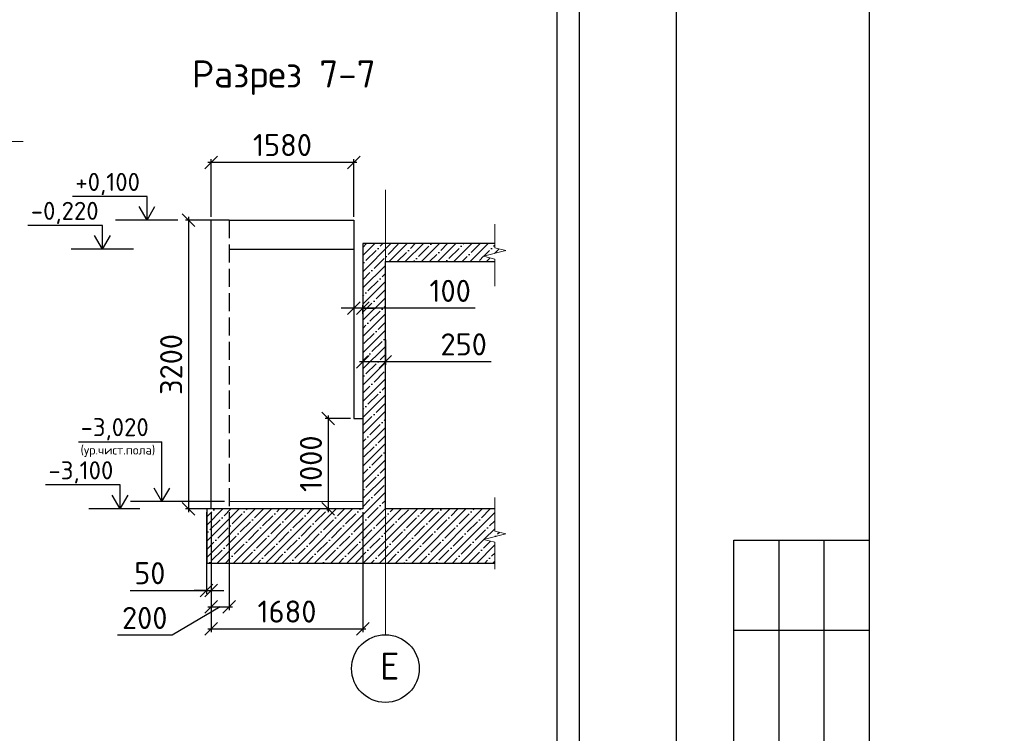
# Model space of a CAD drawing. Header units: millimetres. Extents: x 125896 to 2572636, y -120305 to 130347.
# Tile 135 of 256: x 372078 to 382987, y -103214 to -95306. Entities that reach past the tile are written whole.
import ezdxf

# ---------------------------------------------------------------- set-up
doc = ezdxf.new("R2010")
doc.units = ezdxf.units.MM
for name, pattern in [('______2', [270, 200, -70]), ('CENTER', [2, 1.25, -0.25, 0.25, -0.25]), ('CENTER2', [28.575, 19.05, -3.175, 3.175, -3.175])]:
    doc.linetypes.add(name, pattern=pattern)
for name, color, linetype in [('11', 7, 'Continuous'), ('12', 7, 'Continuous'), ('СПДС_Оси', 7, 'Continuous'), ('Столовая - обозначения', 7, 'Continuous')]:
    doc.layers.add(name, color=color, linetype=linetype)
for name, color, linetype, lineweight in [('AF_Stena', 90, 'Continuous', 18), ('Standard', 7, 'Continuous', 25), ('ОСИ', 7, 'CENTER', 15), ('Столовая Двери и окна', 7, 'Continuous', 15), ('ТЕКСТ', 7, 'Continuous', 15)]:
    doc.layers.add(name, color=color, linetype=linetype, lineweight=lineweight)
doc.styles.get("Standard").update_dxf_attribs({"font": 'isocpeur.ttf'})
doc.styles.add('ГОСТ', font='isocpeur.ttf')
doc.dimstyles.new('Осевые', dxfattribs={"dimscale": 0.7, "dimtxt": 450, "dimasz": 400, "dimexe": 100, "dimexo": 100, "dimgap": 100, "dimtad": 1, "dimdec": 0, "dimzin": 0, "dimdsep": 46, "dimtxsty": 'Standard', "dimblk": 'OBLIQUE', "dimcen": 9, "dimdle": 100, "dimazin": 0, "dimtm": 1e-09, "dimtfac": 1, "dimtdec": 0, "dimtofl": 0, "dimtmove": 0, "dimatfit": 3, "dimfxl": 1, "dimtolj": 1, "dimtzin": 0, "dimarcsym": 0})

# ---------------------------------------------------------------- blocks, each defined once
blk = doc.blocks.new('_OBLIQUE')
at = {"color": 0, "linetype": 'ByBlock'}
blk.add_line((-0.5, -0.5), (0.5, 0.5), dxfattribs=at)
blk = doc.blocks.new('*D948')
at = {"layer": 'Defpoints', "color": 0, "linetype": 'ByBlock', "lineweight": 20, "ltscale": 13, "transparency": 16777216}
for p in [(375879, -98761), (376129, -98819), (375879, -99096)]:
    blk.add_point(p, dxfattribs=at)
at = {"layer": 'ОСИ', "color": 0, "linetype": 'ByBlock', "lineweight": -2, "ltscale": 13, "transparency": 16777216}
for p, q in [((375879, -98796), (375879, -99131)), ((376129, -98854), (376129, -99131)), ((376164, -99096), (375844, -99096)), ((377300, -99096), (376129, -99096))]:
    blk.add_line(p, q, dxfattribs=at)
at = {"layer": 'ОСИ', "color": 0, "linetype": 'ByBlock', "lineweight": -2, "ltscale": 13, "transparency": 16777216, "xscale": 140, "yscale": 140, "zscale": 140, "rotation": 180}
blk.add_blockref('_OBLIQUE', (375879, -99096), dxfattribs=at)
at = {"layer": 'ОСИ', "color": 0, "linetype": 'ByBlock', "lineweight": -2, "ltscale": 13, "transparency": 16777216, "xscale": 140, "yscale": 140, "zscale": 140}
blk.add_blockref('_OBLIQUE', (376129, -99096), dxfattribs=at)
at = {"layer": 'ОСИ', "color": 0, "linetype": 'ByBlock', "ltscale": 13, "transparency": 16777216, "insert": (376997, -98904), "char_height": 245, "attachment_point": 5}
blk.add_mtext('\\A1;250', dxfattribs=at)
blk = doc.blocks.new('*D949')
at = {"layer": 'Defpoints', "color": 0, "linetype": 'ByBlock', "lineweight": 20, "ltscale": 13, "transparency": 16777216}
for p in [(375779, -98474), (375779, -98504), (375879, -98599)]:
    blk.add_point(p, dxfattribs=at)
at = {"layer": 'ОСИ', "color": 0, "linetype": 'ByBlock', "lineweight": -2, "ltscale": 13, "transparency": 16777216}
for p, q in [((375779, -98504), (375639, -98504)), ((375879, -98504), (375779, -98504)), ((375779, -98509), (375779, -98539)), ((375879, -98564), (375879, -98469)), ((375879, -98504), (376019, -98504)), ((377125, -98504), (375879, -98504))]:
    blk.add_line(p, q, dxfattribs=at)
at = {"layer": 'ОСИ', "color": 0, "linetype": 'ByBlock', "lineweight": -2, "ltscale": 13, "transparency": 16777216, "xscale": 140, "yscale": 140, "zscale": 140}
blk.add_blockref('_OBLIQUE', (375779, -98504), dxfattribs=at)
at = {"layer": 'ОСИ', "color": 0, "linetype": 'ByBlock', "lineweight": -2, "ltscale": 13, "transparency": 16777216, "xscale": 140, "yscale": 140, "zscale": 140, "rotation": 180}
blk.add_blockref('_OBLIQUE', (375879, -98504), dxfattribs=at)
at = {"layer": 'ОСИ', "color": 0, "linetype": 'ByBlock', "ltscale": 13, "transparency": 16777216, "insert": (376847, -98311), "char_height": 245, "attachment_point": 5}
blk.add_mtext('\\A1;100', dxfattribs=at)
blk = doc.blocks.new('*D950')
at = {"layer": 'Defpoints', "color": 0, "linetype": 'ByBlock', "lineweight": 20, "ltscale": 13, "transparency": 16777216}
for p in [(374199, -96888), (374199, -97527), (375779, -97527)]:
    blk.add_point(p, dxfattribs=at)
at = {"layer": 'ОСИ', "color": 0, "linetype": 'ByBlock', "lineweight": -2, "ltscale": 13, "transparency": 16777216}
for p, q in [((374199, -97492), (374199, -96853)), ((375779, -97492), (375779, -96853)), ((375814, -96888), (374164, -96888))]:
    blk.add_line(p, q, dxfattribs=at)
at = {"layer": 'ОСИ', "color": 0, "linetype": 'ByBlock', "lineweight": -2, "ltscale": 13, "transparency": 16777216, "xscale": 140, "yscale": 140, "zscale": 140, "rotation": 180}
blk.add_blockref('_OBLIQUE', (374199, -96888), dxfattribs=at)
at = {"layer": 'ОСИ', "color": 0, "linetype": 'ByBlock', "lineweight": -2, "ltscale": 13, "transparency": 16777216, "xscale": 140, "yscale": 140, "zscale": 140}
blk.add_blockref('_OBLIQUE', (375779, -96888), dxfattribs=at)
at = {"layer": 'ОСИ', "color": 0, "linetype": 'ByBlock', "ltscale": 13, "transparency": 16777216, "insert": (374989, -96695), "char_height": 245, "attachment_point": 5}
blk.add_mtext('\\A1;1580', dxfattribs=at)
blk = doc.blocks.new('*D956')
at = {"layer": 'Defpoints', "color": 0, "linetype": 'ByBlock', "lineweight": 20, "ltscale": 13, "transparency": 16777216}
for p in [(374368, -97527), (373949, -100727), (374362, -100727)]:
    blk.add_point(p, dxfattribs=at)
at = {"layer": 'ОСИ', "color": 0, "linetype": 'ByBlock', "lineweight": -2, "ltscale": 13, "transparency": 16777216}
for p, q in [((374333, -97527), (373914, -97527)), ((373949, -97492), (373949, -100762)), ((374327, -100727), (373914, -100727))]:
    blk.add_line(p, q, dxfattribs=at)
at = {"layer": 'ОСИ', "color": 0, "linetype": 'ByBlock', "lineweight": -2, "ltscale": 13, "transparency": 16777216, "xscale": 140, "yscale": 140, "zscale": 140}
for p, rotation in [((373949, -97527), 90), ((373949, -100727), 270)]:
    blk.add_blockref('_OBLIQUE', p, dxfattribs=dict(at, rotation=rotation))
at = {"layer": 'ОСИ', "color": 0, "linetype": 'ByBlock', "ltscale": 13, "transparency": 16777216, "insert": (373756, -99127), "char_height": 245, "attachment_point": 5, "rotation": 90}
blk.add_mtext('\\A1;3200', dxfattribs=at)
blk = doc.blocks.new('*D957')
at = {"layer": 'Defpoints', "color": 0, "linetype": 'ByBlock', "lineweight": 20, "ltscale": 13, "transparency": 16777216}
for p in [(375779, -99727), (375497, -100727), (375629, -100727)]:
    blk.add_point(p, dxfattribs=at)
at = {"layer": 'ОСИ', "color": 0, "linetype": 'ByBlock', "lineweight": -2, "ltscale": 13, "transparency": 16777216}
for p, q in [((375497, -99692), (375497, -100762)), ((375744, -99727), (375462, -99727)), ((375594, -100727), (375462, -100727))]:
    blk.add_line(p, q, dxfattribs=at)
at = {"layer": 'ОСИ', "color": 0, "linetype": 'ByBlock', "lineweight": -2, "ltscale": 13, "transparency": 16777216, "xscale": 140, "yscale": 140, "zscale": 140}
for p, rotation in [((375497, -99727), 90), ((375497, -100727), 270)]:
    blk.add_blockref('_OBLIQUE', p, dxfattribs=dict(at, rotation=rotation))
at = {"layer": 'ОСИ', "color": 0, "linetype": 'ByBlock', "ltscale": 13, "transparency": 16777216, "insert": (375304, -100227), "char_height": 245, "attachment_point": 5, "rotation": 90}
blk.add_mtext('\\A1;1000', dxfattribs=at)
blk = doc.blocks.new('*D951')
at = {"layer": 'Defpoints', "color": 0, "linetype": 'ByBlock', "lineweight": 20, "ltscale": 13, "transparency": 16777216}
for p in [(374149, -100727), (374199, -100727), (374199, -101633)]:
    blk.add_point(p, dxfattribs=at)
at = {"layer": 'ОСИ', "color": 0, "linetype": 'ByBlock', "lineweight": -2, "ltscale": 13, "transparency": 16777216}
for p, q in [((374149, -100762), (374149, -101668)), ((374199, -100762), (374199, -101668)), ((373302, -101633), (374149, -101633)), ((374149, -101633), (374009, -101633)), ((374149, -101633), (374199, -101633)), ((374199, -101633), (374339, -101633))]:
    blk.add_line(p, q, dxfattribs=at)
at = {"layer": 'ОСИ', "color": 0, "linetype": 'ByBlock', "lineweight": -2, "ltscale": 13, "transparency": 16777216, "xscale": 140, "yscale": 140, "zscale": 140}
blk.add_blockref('_OBLIQUE', (374149, -101633), dxfattribs=at)
at = {"layer": 'ОСИ', "color": 0, "linetype": 'ByBlock', "lineweight": -2, "ltscale": 13, "transparency": 16777216, "xscale": 140, "yscale": 140, "zscale": 140, "rotation": 180}
blk.add_blockref('_OBLIQUE', (374199, -101633), dxfattribs=at)
at = {"layer": 'ОСИ', "color": 0, "linetype": 'ByBlock', "ltscale": 13, "transparency": 16777216, "insert": (373519, -101440), "char_height": 245, "attachment_point": 5}
blk.add_mtext('\\A1;50', dxfattribs=at)
blk = doc.blocks.new('*D952')
at = {"layer": 'Defpoints', "color": 0, "linetype": 'ByBlock', "lineweight": 20, "ltscale": 13, "transparency": 16777216}
for p in [(374199, -100727), (374399, -100727), (374399, -101813)]:
    blk.add_point(p, dxfattribs=at)
at = {"layer": 'ОСИ', "color": 0, "linetype": 'ByBlock', "lineweight": -2, "ltscale": 13, "transparency": 16777216}
for p, q in [((374199, -100762), (374199, -101848)), ((374399, -100762), (374399, -101848)), ((374299, -101813), (373766, -102128)), ((374164, -101813), (374434, -101813)), ((373766, -102128), (373160, -102128))]:
    blk.add_line(p, q, dxfattribs=at)
at = {"layer": 'ОСИ', "color": 0, "linetype": 'ByBlock', "lineweight": -2, "ltscale": 13, "transparency": 16777216, "xscale": 140, "yscale": 140, "zscale": 140, "rotation": 180}
blk.add_blockref('_OBLIQUE', (374199, -101813), dxfattribs=at)
at = {"layer": 'ОСИ', "color": 0, "linetype": 'ByBlock', "lineweight": -2, "ltscale": 13, "transparency": 16777216, "xscale": 140, "yscale": 140, "zscale": 140}
blk.add_blockref('_OBLIQUE', (374399, -101813), dxfattribs=at)
at = {"layer": 'ОСИ', "color": 0, "linetype": 'ByBlock', "ltscale": 13, "transparency": 16777216, "insert": (373463, -101936), "char_height": 245, "attachment_point": 5}
blk.add_mtext('\\A1;200', dxfattribs=at)
blk = doc.blocks.new('*D953')
at = {"layer": 'Defpoints', "color": 0, "linetype": 'ByBlock', "lineweight": 20, "ltscale": 13, "transparency": 16777216}
for p in [(374199, -100727), (375879, -100727), (375879, -102057)]:
    blk.add_point(p, dxfattribs=at)
at = {"layer": 'ОСИ', "color": 0, "linetype": 'ByBlock', "lineweight": -2, "ltscale": 13, "transparency": 16777216}
for p, q in [((374199, -100762), (374199, -102092)), ((375879, -100762), (375879, -102092)), ((374164, -102057), (375914, -102057))]:
    blk.add_line(p, q, dxfattribs=at)
at = {"layer": 'ОСИ', "color": 0, "linetype": 'ByBlock', "lineweight": -2, "ltscale": 13, "transparency": 16777216, "xscale": 140, "yscale": 140, "zscale": 140, "rotation": 180}
blk.add_blockref('_OBLIQUE', (374199, -102057), dxfattribs=at)
at = {"layer": 'ОСИ', "color": 0, "linetype": 'ByBlock', "lineweight": -2, "ltscale": 13, "transparency": 16777216, "xscale": 140, "yscale": 140, "zscale": 140}
blk.add_blockref('_OBLIQUE', (375879, -102057), dxfattribs=at)
at = {"layer": 'ОСИ', "color": 0, "linetype": 'ByBlock', "ltscale": 13, "transparency": 16777216, "insert": (375039, -101865), "char_height": 245, "attachment_point": 5}
blk.add_mtext('\\A1;1680', dxfattribs=at)
blk = doc.blocks.new('Штамп')
at = {"layer": '11'}
blk.add_line((252070, 126228), (252070, 84178), dxfattribs=at)
at = {"layer": '11', "lineweight": 30}
blk.add_line((254210, 125978), (254210, 84428), dxfattribs=at)
at = {"layer": '12'}
for p, q in [((252710, 92928), (252710, 99428)), ((252710, 99428), (254210, 99428)), ((253210, 92928), (253210, 99428)), ((253710, 92928), (253710, 99428)), ((252710, 98428), (254210, 98428))]:
    blk.add_line(p, q, dxfattribs=at)

msp = doc.modelspace()

# ---------------------------------------------------------------- hatches: boundary and pattern name
at = {"layer": 'Столовая Двери и окна', "lineweight": 25, "transparency": 33554648}
h = msp.add_hatch(dxfattribs=at)
h.set_pattern_fill('ANSI35', color=256, scale=20)
h.paths.add_polyline_path([(377215.6, -101066.3), (377465.6, -101003.8), (377340.6, -100972.5), (377340.6, -100945), (377340.6, -100727.1), (376129.3, -100727.1), (376129.3, -97987.1), (377340.6, -97987.1), (377340.6, -97986.3), (377340.6, -97958.8), (377215.6, -97927.5), (377465.6, -97865), (377340.6, -97833.8), (377340.6, -97806.3), (377340.6, -97787.1), (375879.3, -97787.1), (375879.3, -97987.1), (375879.3, -100727.1), (375629.3, -100727.1), (374149.3, -100727.1), (374149.3, -101327.1), (377340.6, -101327.1), (377340.6, -101125), (377340.6, -101097.5)])

# ---------------------------------------------------------------- linework, layer by layer
at = {"color": 0, "linetype": 'Continuous', "lineweight": 30, "transparency": 33554687}
for p, q in [((374199.3, -100727.1), (374199.3, -97527.1)), ((374399.3, -97527.1), (374199.3, -97527.1)), ((374399.3, -97847.1), (375779.3, -97847.1)), ((375779.3, -97847.1), (375779.3, -99727.1)), ((375879.3, -97987.1), (375879.3, -100727.1)), ((376129.3, -100727.1), (376129.3, -97987.1)), ((375779.3, -99727.1), (375879.3, -99727.1)), ((374149.3, -100727.1), (374149.3, -101327.1)), ((375629.3, -100727.1), (374149.3, -100727.1))]:
    msp.add_line(p, q, dxfattribs=at)
at = {"color": 0, "linetype": '______2', "lineweight": 30, "transparency": 33554687}
msp.add_line((374399.3, -97527.1), (374399.3, -100727.1), dxfattribs=at)
for points in [[(373489, -97527.1), (373489, -97370.8)], [(373831.3, -97527.1), (373141, -97527.1)], [(372994.6, -97847.1), (372994.6, -97690.8)], [(373336.9, -97847.1), (372646.6, -97847.1)], [(373190.4, -100727.1), (373190.4, -100566.3)], [(373653.7, -100647.1), (373653.7, -100486.3)], [(374346.5, -100647.1), (373305.6, -100647.1)], [(373410.3, -100727.1), (372842.4, -100727.1)]]:
    msp.add_lwpolyline(points)
at = {"layer": '11'}
msp.add_line((378280.8, -116322.8), (378280.8, -86622.8), dxfattribs=at)
at = {"layer": '11', "lineweight": 30}
msp.add_line((378030.8, -86872.9), (378030.8, -116072.8), dxfattribs=at)
at = {"layer": 'AF_Stena', "color": 18, "lineweight": 20, "true_color": 0x000000}
for points in [[(377340.6, -100945), (377340.6, -100600.7)], [(377465.6, -101003.8), (377215.6, -101066.3)], [(377340.6, -100945), (377340.6, -100972.5)], [(377340.6, -100972.5), (377465.6, -101003.8)], [(377215.6, -101066.3), (377340.6, -101097.5)], [(377340.6, -101097.5), (377340.6, -101125)], [(377340.6, -101125), (377340.6, -101397.1)]]:
    msp.add_lwpolyline(points, dxfattribs=at)
at = {"layer": 'Standard', "linetype": 'Continuous', "lineweight": 30, "transparency": 33554687}
for p, q in [((375879.3, -97787.1), (375879.3, -97987.1)), ((377340.6, -97787.1), (375879.3, -97787.1)), ((376129.3, -97987.1), (377340.6, -97987.1)), ((375879.3, -100727.1), (375629.3, -100727.1)), ((377340.6, -100727.1), (376129.3, -100727.1)), ((374149.3, -101327.1), (377340.6, -101327.1))]:
    msp.add_line(p, q, dxfattribs=at)
at = {"layer": 'ОСИ', "color": 16, "linetype": 'CENTER2', "lineweight": 15, "ltscale": 0.2, "transparency": 33554687}
msp.add_line((376129.3, -102121.4, 360), (376129.3, -97193, 360), dxfattribs=at)
at = {"layer": 'ОСИ', "linetype": 'ByBlock', "ltscale": 13}
for points in [[(377340.6, -97806.3), (377340.6, -97570.3)], [(377340.6, -97806.3), (377340.6, -97833.8)], [(377340.6, -97833.8), (377465.6, -97865)], [(377465.6, -97865), (377215.6, -97927.5)], [(377215.6, -97927.5), (377340.6, -97958.8)], [(377340.6, -97958.8), (377340.6, -97986.3)], [(377340.6, -97986.3), (377340.6, -98258.3)]]:
    msp.add_lwpolyline(points, dxfattribs=at)
at = {"layer": 'СПДС_Оси', "linetype": 'Continuous', "lineweight": 25, "ltscale": 150}
msp.add_circle((376129.3, -102496.4, 360), 375, dxfattribs=at)
at = {"layer": 'Столовая Двери и окна', "color": 18, "lineweight": 20, "true_color": 0x000000}
for p, q in [((369778, -96655.6), (372114.3, -96655.6)), ((374399.3, -100647.1), (375879.3, -100647.1))]:
    msp.add_line(p, q, dxfattribs=at)
at = {"layer": 'Столовая Двери и окна', "color": 18, "lineweight": 25, "true_color": 0x000000}
for p, q in [((373489, -97266.2), (372661.7, -97266.2)), ((373489, -97527.1), (373489, -97266.2)), ((373489, -97527.1), (373401.2, -97376.2)), ((373489, -97527.1), (373576.8, -97376.2)), ((372994.6, -97586.2), (372167.3, -97586.2)), ((372994.6, -97847.1), (372994.6, -97586.2)), ((372994.6, -97847.1), (372906.8, -97696.2)), ((372994.6, -97847.1), (373082.4, -97696.2)), ((372728.9, -99983.6), (373653.7, -99983.6)), ((373653.7, -100647.1), (373653.7, -99983.6)), ((373190.4, -100461.7), (372363.1, -100461.7)), ((373190.4, -100727.1), (373190.4, -100461.7)), ((373190.4, -100727.1), (373102.6, -100576.2)), ((373190.4, -100727.1), (373278.2, -100576.2)), ((373653.7, -100647.1), (373565.9, -100496.2)), ((373653.7, -100647.1), (373741.5, -100496.2))]:
    msp.add_line(p, q, dxfattribs=at)
at = {"layer": 'Столовая Двери и окна', "color": 18, "lineweight": 30, "true_color": 0x000000}
for p, q in [((374399.3, -97527.1), (375779.3, -97527.1)), ((375779.3, -97527.1), (375779.3, -97847.1))]:
    msp.add_line(p, q, dxfattribs=at)

# ---------------------------------------------------------------- block references
at = {"layer": 'Столовая - обозначения', "color": 252, "lineweight": 20, "true_color": 0x939598}
msp.add_blockref('Штамп', (127281.1, -200500.5), dxfattribs=at)

# ---------------------------------------------------------------- texts
at = {"insert": (226281.3, -87218.1), "char_height": 250, "attachment_point": 1, "style": 'ГОСТ'}
msp.add_mtext_dynamic_manual_height_columns('\\A1;\\pi9384.38;{\\H1.5152x;\\P\\pi1250;Общие указания\\P\\pi250;}1.^IРабочая документация разработана в соответствии с заданием на проектирование, требованиями действующих технических регламентов, стандартов, сводов правил и других документов, содержащих установленные требования.\\P2.^IРабочая документация выполнена в соответствии со следующими нормативными и техническими документами:\\P-^IСП 20.13330.2016 "Нагрузки и Воздействия";\\P-^IСП 63.13330.2012 "Бетонные и железобетонные конструкции. Основные положения";\\P-^IСП 22.13330.2016 "Основания зданий и сооружений";\\P-^IСП 45.13330.2012 "Земляные сооружения, основания и фундаменты".\\P3.   За относительную отметку 0,000 принята отметка чистого пола первого этажа.\\P4.^IПеречень видов работ, для которых необходимо составлять акты освидетельствования скрытых работ:\\P-^Iармирование конструкций;\\P-^Iосвидетельствование опалубки перед бетонированием;\\P-^Iвыполнение сварочных работ;\\P-^Iотбор контрольных проб бетона;\\P-^Iсоответствие законченных железобетонных конструкций проекту с отображением качества работ;\\P-^Iустройство монолитных конструкций, выполняемых в зимнее время;  \\P\\pi0;  -    устройство гидроизоляции;\\P\\pi250;-^Iуплотнение грунтов и обратную засыпку.\\PЗапрещается выполнение последующих работ при отсутствии актов освидетельствования предшествующих скрытых работ во всех случаях.\\P\\pi0;        5. Проект рассчитан на производство работ в период положительных температур. В случае выполнения работ при отрицательных температурах необходимо выполнять требования СНиП часть 3 по производству работ и ППР.\\P        6. При минимальной температуре воздуха до минус 15°С допускается: выдерживание бетона в конструкции методом термоса, при предварительном разогреве бетонной смеси, форсированный электроразогрев бетона в конструкции с повторным уплотнением.\\P\\pi250;При минимальной температуре воздуха до минус 25°С допускается: обогрев бетона в греющей опалубке с помощью низкотемпературных электронагревателей, электродный сквозной прогрев бетона, электрообогрев с помощью греющего провода.\\P\\pi0;7. При отрицательной температуре воздуха уплотнение грунта обратной засыпки в траншеях должно \\Pосуществляться до достижения коэффициента уплотнения 0,98. \\PВремя уплотнения грунта в зависимости от температуры воздуха: \\P\\pi250;-^Iпри t{\\H0.7x;\\So^ ;}-5, 90-120 минут; при t{\\H0.7x;\\So^ ;\\H1.42857x;-10, 60-90 минут; }при t{\\H0.7x;\\So^ ;\\H1.42857x;-20, 40-60 минут; }при t{\\H0.7x;\\So^ ;\\H1.42857x;-30, 20-30 минут;\\P\\pi0;Работы по выполнению насыпей и обратных засыпок при отрицательных температурах должны производить с учетом следующих требований:\\P\\pi250;-^Iподготовку поверхности (основания) насыпи и обратных засыпок следует выполнять с полным удалением снега, льда, промерзшего слоя слабого и пучинистого грунта на всю его глубину;\\P-^Iотсыпку в насыпь и обратные засыпки грунтов необходимо производить при их природной влажности и в талом состоянии с содержанием комьев мерзлого грунта, не превышающим требований, приведенных в приложении М СП 45.13330.2017. Свод правил. Земляные сооружения, основания и фундаменты., и, как правило, на не промерзшие ранее отсыпанные и уплотненные слои. В отдельных случаях при согласовании с автором проекта допускается грунты отсыпать на непучинистые грунты, промерзшие на глубину не более 15 см;\\P-^Iпри пониженной влажности отсыпанных грунтов для их уплотнения следует применять более тяжелое грунтоуплотняющее оборудование; \\P-^Iработы по отсыпке и уплотнению каждого слоя должны выполнять в течение одной рабочей смены; - при выполнении насыпей из глинистых грунтов при обильном снеговыпадении все работы должны быть прекращены; - перерывы в работах по выполнению насыпей и обратных засыпок допускаются только при условиях, что за время перерыва глубина промерзания ранее уплотненных пучинистых грунтов не превысит 15 см или на время перерыва ранее уплотненные грунты утепляются специальными средствами (например, маловлажным рыхлым грунтом, который в последующем удаляется); - все работы по отсыпке грунтов и их уплотнению выполняют с повышенной интенсивностью.}', width=20474.372, gutter_width=5800, heights=[24436.9], dxfattribs=at)
at = {"layer": 'СПДС_Оси', "linetype": 'Continuous', "lineweight": 25, "ltscale": 150, "insert": (376067.2, -102319.6, 360), "char_height": 300, "width": 350.003, "attachment_point": 1}
msp.add_mtext('Е', dxfattribs=at)
at = {"layer": 'Столовая - обозначения', "lineweight": 25}
for s, height, p in [('+0,100', 200, (372694.7, -97204)), ('-0,220', 200, (372200.3, -97524)), ('-3,020', 200, (372752, -99921.5)), ('(ур.чист.пола)', 100, (372752, -100125)), ('-3,100', 200, (372396.1, -100399.5))]:
    msp.add_text(s, height=height, dxfattribs=at).set_placement(p)
at = {"layer": 'ТЕКСТ', "lineweight": 25}
msp.add_text('Разрез 7-7', height=300, dxfattribs=at).set_placement((373984.7, -96057.9, -360))

# ---------------------------------------------------------------- dimensions: what is measured, and where the dimension line sits
at = {"layer": 'ОСИ', "linetype": 'ByBlock', "ltscale": 13}
for base, p1, p2, picture, middle in [((374199.3, -96887.5), (375779.3, -97527.1), (374199.3, -97527.1), '*D950', (374989.3, -96695)), ((375879.3, -102057.1), (374199.3, -100727.1), (375879.3, -100727.1), '*D953', (375039.3, -101864.6))]:
    dim = msp.add_linear_dim(base=base, p1=p1, p2=p2, dimstyle='Осевые', override={"dimtxt": 350, "dimasz": 200, "dimexe": 50, "dimexo": 50, "dimdle": 50, "dimtmove": 1}, dxfattribs=at)
    dim.commit()
    dim.dimension.update_dxf_attribs({"geometry": picture, "text_midpoint": middle})
for base, p1, p2, picture, middle in [((373948.7, -100727.1), (374367.8, -97527.1), (374361.6, -100727.1), '*D956', (373756.2, -99127.1)), ((375496.8, -100727.1), (375779.3, -99727.1), (375629.3, -100727.1), '*D957', (375304.3, -100227.1))]:
    dim = msp.add_linear_dim(base=base, p1=p1, p2=p2, angle=90, dimstyle='Осевые', override={"dimtxt": 350, "dimasz": 200, "dimexe": 50, "dimexo": 50, "dimdle": 50, "dimtmove": 1}, dxfattribs=at)
    dim.commit()
    dim.dimension.update_dxf_attribs({"geometry": picture, "text_midpoint": middle})
for base, p1, p2, picture, middle in [((375779.3, -98503.6), (375879.3, -98598.7), (375779.3, -98474.4), '*D949', (376847.2, -98468.8)), ((375879.3, -99096.4), (376129.3, -98819), (375879.3, -98760.6), '*D948', (376997.3, -99136.4)), ((374399.3, -101813.4), (374199.3, -100727.1), (374399.3, -100727.1), '*D952', (373695.7, -102128.4)), ((374199.3, -101632.6), (374149.3, -100727.1), (374199.3, -100727.1), '*D951', (373518.7, -101740.6))]:
    dim = msp.add_linear_dim(base=base, p1=p1, p2=p2, dimstyle='Осевые', override={"dimtxt": 350, "dimasz": 200, "dimexe": 50, "dimexo": 50, "dimdle": 50, "dimtmove": 1}, dxfattribs=at)
    dim.commit()
    dim.dimension.update_dxf_attribs({"geometry": picture, "text_midpoint": middle, "dimtype": 160})

doc.saveas('drawing.dxf')
